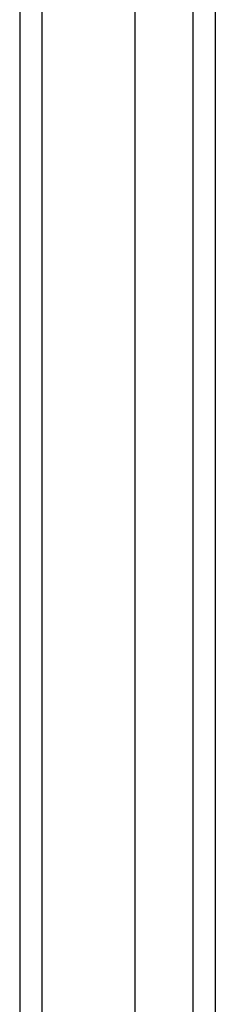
# Model space of a CAD drawing. Header units: inches. Extents: x 14 to 193, y 15 to 125.
# Tile 37 of 90: x 89.29 to 90.21, y 80.619 to 85.256. Entities that reach past the tile are written whole.
import ezdxf

# ---------------------------------------------------------------- set-up
doc = ezdxf.new("R2010")
doc.units = ezdxf.units.IN
doc.header["$LTSCALE"] = 12.41934
doc.header["$MEASUREMENT"] = 0
doc.layers.add('Visible Edges(ANSI)', color=7, linetype='Continuous', lineweight=25)
doc.layers.add('Visible Tangent Edges(ANSI)', color=7, linetype='Continuous', lineweight=25)

msp = doc.modelspace()

# ---------------------------------------------------------------- linework, layer by layer
at = {"layer": 'Visible Edges(ANSI)'}
for p, q in [((89.2896, 89.7888), (89.2896, 51.7607)), ((89.8333, 52.6084), (89.8333, 88.9411)), ((90.2096, 88.9411), (90.2096, 52.6084))]:
    msp.add_line(p, q, dxfattribs=at)
at = {"layer": 'Visible Tangent Edges(ANSI)'}
for p, q in [((89.3948, 51.7607), (89.3948, 89.7888)), ((90.1045, 89.0792), (90.1045, 52.4704))]:
    msp.add_line(p, q, dxfattribs=at)

doc.saveas('drawing.dxf')
